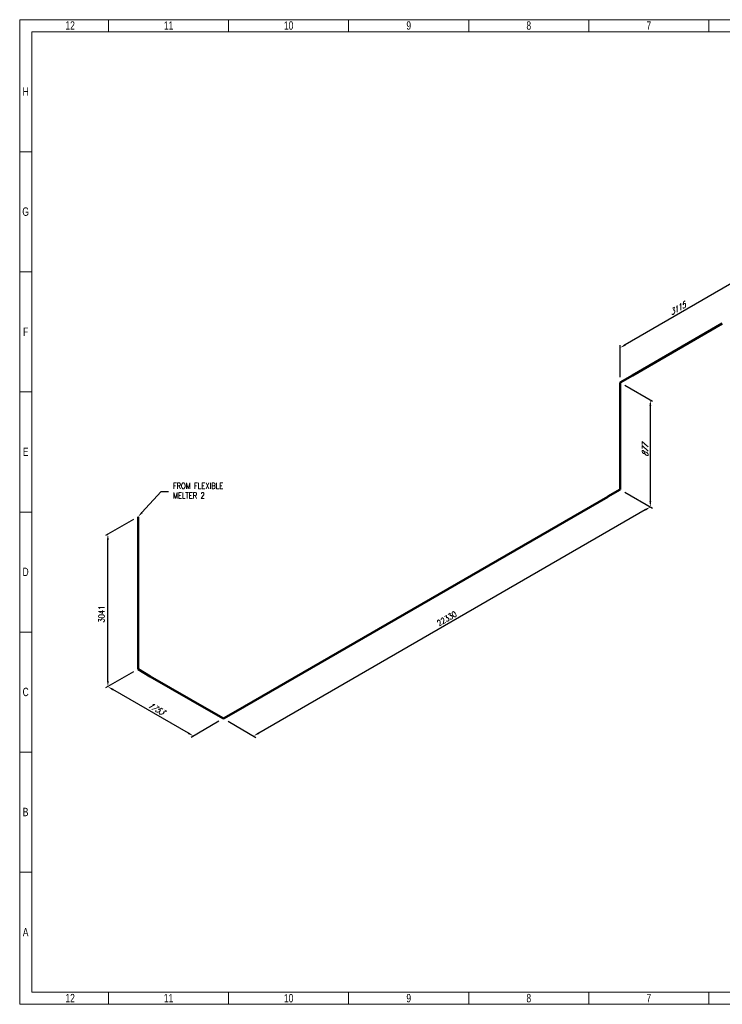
# Model space of a CAD drawing. Header units: millimetres. Extents: x 0 to 594, y 0 to 424.
# Tile 1 of 13: x 0 to 303, y 0 to 424. Entities that reach past the tile are written whole.
import ezdxf
from ezdxf import colors
from ezdxf.entities.mleader import LeaderData, LeaderLine
from ezdxf.math import Vec2, Vec3

# ---------------------------------------------------------------- set-up
doc = ezdxf.new("R2010")
doc.units = ezdxf.units.MM
doc.header["$LTSCALE"] = 0.25
doc.layers.add('Annotation', color=7, linetype='Continuous')
doc.layers.add('Dimension', color=1, linetype='Continuous')
doc.layers.add('Pipe Small Bore', color=30, linetype='Continuous', lineweight=50)
doc.styles.add('AdskIsoAnnotation', font='romans.shx', dxfattribs={"width": 0.8, "height": 1})
doc.styles.add('AdskIsoMetric', font='romans.shx', dxfattribs={"width": 0.8, "height": 2.5})
doc.styles.add('AdskIsoMetric-30', font='romans.shx', dxfattribs={"width": 0.8, "height": 2.5})
doc.styles.add('AdskIsoMetric30', font='romans.shx', dxfattribs={"width": 0.8, "oblique": 30, "height": 2.5})
doc.styles.add('SLDTEXTSTYLE3', font='TXT', dxfattribs={"width": 0.75})
doc.styles.get("Standard").update_dxf_attribs({"font": 'arial.ttf'})
doc.dimstyles.new('AdskIsoMetric', dxfattribs={"dimtxt": 2.5, "dimasz": 2.5, "dimexe": 1, "dimexo": 2, "dimgap": 0.8, "dimtad": 1, "dimdec": 0, "dimrnd": 1, "dimzin": 0, "dimdsep": 46, "dimtxsty": 'AdskIsoMetric', "dimcen": 0, "dimclrt": 7, "dimadec": 0, "dimazin": 0, "dimtfac": 1, "dimtdec": 0, "dimtmove": 1, "dimatfit": 3, "dimfxl": 1, "dimtfill": 1, "dimfrac": 2, "dimtolj": 1, "dimtzin": 0, "dimarcsym": 0})

# ---------------------------------------------------------------- blocks, each defined once
blk = doc.blocks.new('*D19')
at = {"layer": 'Defpoints', "color": 0, "transparency": 16777216}
for p in [(308.1, 296.39), (258.79, 282.92), (258.79, 267.92)]:
    blk.add_point(p, dxfattribs=at)
at = {"layer": 'Dimension', "color": 0, "lineweight": -2, "transparency": 16777216}
for p, q in [((305.94, 310.14), (260.95, 284.17)), ((308.1, 298.7), (308.1, 312.54)), ((258.79, 270.23), (258.79, 284.07))]:
    blk.add_line(p, q, dxfattribs=at)
at = {"layer": 'Dimension', "color": 0, "transparency": 16777216}
for points in [[(305.73, 310.5), (306.15, 309.78), (308.1, 311.39)], [(260.75, 284.53), (261.16, 283.81), (258.79, 282.92)]]:
    blk.add_solid(points, dxfattribs=at)
at = {"layer": 'Dimension', "color": 7, "transparency": 16777216, "insert": (283.45, 299.74), "char_height": 2.5, "attachment_point": 5, "rotation": 30, "style": 'AdskIsoMetric30', "bg_fill": 3, "box_fill_scale": 1.1, "bg_fill_color": 256, "bg_fill_true_color": 13158600, "bg_fill_transparency": 0}
blk.add_mtext('\\A1;3115', dxfattribs=at)
blk = doc.blocks.new('*D20')
at = {"layer": 'Defpoints', "color": 0, "transparency": 16777216}
for p in [(258.79, 267.92), (258.79, 221.81), (271.78, 214.31)]:
    blk.add_point(p, dxfattribs=at)
at = {"layer": 'Dimension', "color": 0, "lineweight": -2, "transparency": 16777216}
for p, q in [((260.79, 266.76), (272.78, 259.84)), ((271.78, 257.92), (271.78, 216.81)), ((260.79, 220.66), (272.78, 213.73))]:
    blk.add_line(p, q, dxfattribs=at)
at = {"layer": 'Dimension', "color": 0, "transparency": 16777216}
for points in [[(271.36, 257.92), (272.2, 257.92), (271.78, 260.42)], [(271.36, 216.81), (272.2, 216.81), (271.78, 214.31)]]:
    blk.add_solid(points, dxfattribs=at)
at = {"layer": 'Dimension', "color": 7, "transparency": 16777216, "insert": (269.54, 238.66), "char_height": 2.5, "attachment_point": 5, "rotation": 90, "style": 'AdskIsoMetric30', "bg_fill": 3, "box_fill_scale": 1.1, "bg_fill_color": 256, "bg_fill_true_color": 13158600, "bg_fill_transparency": 0}
blk.add_mtext('\\A1;877', dxfattribs=at)
blk = doc.blocks.new('*D21')
at = {"layer": 'Defpoints', "color": 0, "transparency": 16777216}
for p in [(258.79, 221.81), (87.84, 123.11), (100.83, 115.61)]:
    blk.add_point(p, dxfattribs=at)
at = {"layer": 'Dimension', "color": 0, "lineweight": -2, "transparency": 16777216}
for p, q in [((260.79, 220.66), (272.78, 213.73)), ((269.61, 213.06), (102.99, 116.86)), ((89.84, 121.96), (101.83, 115.03))]:
    blk.add_line(p, q, dxfattribs=at)
at = {"layer": 'Dimension', "color": 0, "transparency": 16777216}
for points in [[(269.41, 213.42), (269.82, 212.7), (271.78, 214.31)], [(102.78, 117.22), (103.2, 116.5), (100.83, 115.61)]]:
    blk.add_solid(points, dxfattribs=at)
at = {"layer": 'Dimension', "color": 7, "transparency": 16777216, "insert": (184.06, 166.25), "char_height": 2.5, "attachment_point": 5, "rotation": 30, "style": 'AdskIsoMetric-30', "bg_fill": 3, "box_fill_scale": 1.1, "bg_fill_color": 256, "bg_fill_true_color": 13158600, "bg_fill_transparency": 0}
blk.add_mtext('\\A1;22330', dxfattribs=at)
blk = doc.blocks.new('*D22')
at = {"layer": 'Defpoints', "color": 0, "transparency": 16777216}
for p in [(50.99, 144.38), (38, 136.88), (87.84, 123.11)]:
    blk.add_point(p, dxfattribs=at)
at = {"layer": 'Dimension', "color": 0, "lineweight": -2, "transparency": 16777216}
for p, q in [((48.99, 143.23), (37, 136.31)), ((72.68, 116.86), (40.16, 135.63)), ((85.84, 121.96), (73.85, 115.03))]:
    blk.add_line(p, q, dxfattribs=at)
at = {"layer": 'Dimension', "color": 0, "transparency": 16777216}
for points in [[(40.37, 136), (39.96, 135.27), (38, 136.88)], [(72.89, 117.22), (72.47, 116.5), (74.85, 115.61)]]:
    blk.add_solid(points, dxfattribs=at)
at = {"layer": 'Dimension', "color": 7, "transparency": 16777216, "insert": (58.66, 127.54), "char_height": 2.5, "attachment_point": 5, "rotation": 330, "style": 'AdskIsoMetric30', "bg_fill": 3, "box_fill_scale": 1.1, "bg_fill_color": 256, "bg_fill_true_color": 13158600, "bg_fill_transparency": 0}
blk.add_mtext('\\A1;1753', dxfattribs=at)
blk = doc.blocks.new('*D23')
at = {"layer": 'Defpoints', "color": 0, "transparency": 16777216}
for p in [(50.99, 210.06), (38, 202.56), (50.99, 144.38)]:
    blk.add_point(p, dxfattribs=at)
at = {"layer": 'Dimension', "color": 0, "lineweight": -2, "transparency": 16777216}
for p, q in [((48.99, 208.91), (37, 201.98)), ((38, 139.38), (38, 200.06)), ((48.99, 143.23), (37, 136.31))]:
    blk.add_line(p, q, dxfattribs=at)
at = {"layer": 'Dimension', "color": 0, "transparency": 16777216}
for points in [[(37.58, 200.06), (38.42, 200.06), (38, 202.56)], [(37.58, 139.38), (38.42, 139.38), (38, 136.88)]]:
    blk.add_solid(points, dxfattribs=at)
at = {"layer": 'Dimension', "color": 7, "transparency": 16777216, "insert": (35.25, 168.14), "char_height": 2.5, "attachment_point": 5, "rotation": 90, "style": 'AdskIsoMetric-30', "bg_fill": 3, "box_fill_scale": 1.1, "bg_fill_color": 256, "bg_fill_true_color": 13158600, "bg_fill_transparency": 0}
blk.add_mtext('\\A1;3041', dxfattribs=at)
blk = doc.blocks.new('Elbow-1-Iso2DSkew90')
at = {"color": 0, "linetype": 'ByBlock', "lineweight": -2, "extrusion": (8.8985e-11, -0.816497, -0.57735)}
for p, q in [((0, 0), (-5.3, 3.06)), ((5.3, 3.06), (0, 0)), ((0, 0), (0, 0))]:
    blk.add_line(p, q, dxfattribs=at)
blk = doc.blocks.new('Elbow-2-Iso2DSkew90')
at = {"color": 0, "linetype": 'ByBlock', "lineweight": -2, "extrusion": (0.707107, 0.408248, -0.57735)}
for p, q in [((0, 0), (0, 6.12)), ((0, 0), (0, 0)), ((5.3, -3.06), (0, 0))]:
    blk.add_line(p, q, dxfattribs=at)
blk = doc.blocks.new('Elbow-1-Iso2DSkew180')
at = {"color": 0, "linetype": 'ByBlock', "lineweight": -2, "extrusion": (-0.707107, 0.408248, -0.57735)}
for p, q in [((0, 6.12), (0, 0)), ((0, 0), (-5.3, -3.06)), ((0, 0), (0, 0))]:
    blk.add_line(p, q, dxfattribs=at)
blk = doc.blocks.new('Elbow-3-Iso2DSkew90')
at = {"color": 0, "linetype": 'ByBlock', "lineweight": -2, "extrusion": (0.707107, -0.408248, 0.57735)}
for p, q in [((5.3, 3.06), (0, 0)), ((0, 0), (0, -6.12)), ((0, 0), (0, 0))]:
    blk.add_line(p, q, dxfattribs=at)
blk = doc.blocks.new('cajetin')
at = {"color": 7, "linetype": 'Continuous', "lineweight": 18}
for p, q in [((0, 0), (0, 615)), ((0, 615), (861, 615)), ((55.5, 607.5), (55.5, 615)), ((130.5, 607.5), (130.5, 615)), ((205.5, 607.5), (205.5, 615)), ((280.5, 607.5), (280.5, 615)), ((355.5, 607.5), (355.5, 615)), ((430.5, 607.5), (430.5, 615)), ((7.5, 7.5), (7.5, 607.5)), ((7.5, 607.5), (853.5, 607.5)), ((430.5, 607.5), (430.5, 607.5)), ((7.5, 532.5), (0, 532.5)), ((7.5, 457.5), (0, 457.5)), ((7.5, 382.5), (0, 382.5)), ((7.5, 307.5), (0, 307.5)), ((7.5, 307.5), (7.5, 307.5)), ((7.5, 232.5), (0, 232.5)), ((7.5, 157.5), (0, 157.5)), ((7.5, 82.5), (0, 82.5)), ((853.5, 7.5), (7.5, 7.5)), ((55.5, 7.5), (55.5, 0)), ((130.5, 7.5), (130.5, 0)), ((205.5, 7.5), (205.5, 0)), ((280.5, 7.5), (280.5, 0)), ((355.5, 7.5), (355.5, 0)), ((430.5, 7.5), (430.5, 7.5)), ((430.5, 7.5), (430.5, 0)), ((861, 0), (0, 0))]:
    blk.add_line(p, q, dxfattribs=at)
at = {"color": 7, "linetype": 'Continuous', "lineweight": 0, "char_height": 5.25, "attachment_point": 2, "style": 'SLDTEXTSTYLE3'}
for s, insert in [('12', (31.51, 613.99)), ('11', (93.01, 613.99)), ('10', (168.01, 613.99)), ('9', (243.01, 613.99)), ('8', (318.01, 613.99)), ('7', (393.01, 613.99)), ('H', (3.75, 572.74)), ('G', (3.68, 497.74)), ('F', (3.71, 422.74)), ('E', (3.74, 347.74)), ('D', (3.68, 272.74)), ('C', (3.73, 197.74)), ('B', (3.69, 122.74)), ('A', (3.7, 47.74)), ('12', (31.51, 6.49)), ('11', (93.01, 6.49)), ('10', (168.01, 6.49)), ('9', (243.01, 6.49)), ('8', (318.01, 6.49)), ('7', (393.01, 6.49))]:
    blk.add_mtext(s, dxfattribs=dict(at, insert=insert))

msp = doc.modelspace()

# ---------------------------------------------------------------- dimensions: what is measured, and where the dimension line sits
at = {"layer": 'Dimension'}
dim = msp.add_linear_dim(base=(258.7895, 282.9172), p1=(308.1033, 296.3885), p2=(258.7895, 267.9172), angle=210, text='3115', dimstyle='AdskIsoMetric', override={"dimtad": 0, "dimlfac": 54.695857, "dimtxsty": 'AdskIsoMetric30', "dimse1": 0, "dimse2": 0, "dimsd1": 0, "dimsd2": 0, "dimtmove": 1}, dxfattribs=at)
dim.commit()
dim.dimension.update_dxf_attribs({"geometry": '*D19', "text_midpoint": (283.4464, 299.7392), "dimtype": 160})

# ---------------------------------------------------------------- leaders
at = {"layer": 'Annotation'}
ml = msp.add_multileader_mtext('Standard', dxfattribs=at)
ml.set_content('')
ml.set_leader_properties()
ml.build(insert=Vec2(0, 0))
ml.multileader.update_dxf_attribs({"dogleg_length": 3.0619, "arrow_head_size": 2.5})
ctx = ml.context
ctx.base_point, ctx.arrow_head_size = Vec3(57.9381, 221), 2.5
notes = []
notes.append((ctx, [(0, (1, 1, 0), (61, 221), (1, 0), 3.0619, [(0, [(50.9903, 210.0609)], 0, [])])]))
ctx.mtext, ml.multileader.dxf.content_type = None, 0
for ctx, leaders in notes:
    for number, flags, end, landing, length, lines in leaders:
        leader = LeaderData()
        leader.index, (leader.has_last_leader_line, leader.has_dogleg_vector, leader.attachment_direction) = number, flags
        leader.last_leader_point, leader.dogleg_vector, leader.dogleg_length = Vec3(end), Vec3(landing), length
        for number, points, colour, breaks in lines:
            line = LeaderLine()
            line.index, line.vertices, line.color, line.breaks = number, Vec3.list(points), colors.encode_raw_color(colour), breaks
            leader.lines.append(line)
        ctx.leaders.append(leader)

# ---------------------------------------------------------------- next in the draw order: linework, layer by layer
at = {"layer": 'Pipe Small Bore'}
msp.add_lwpolyline([(302.8, 293.3267), (264.0928, 270.979)], dxfattribs=at)

# ---------------------------------------------------------------- next in the draw order: dimensions: what is measured, and where the dimension line sits
at = {"layer": 'Dimension'}
dim = msp.add_linear_dim(base=(271.7798, 214.3113), p1=(258.7895, 267.9172), p2=(258.7895, 221.8113), angle=270, text='877', dimstyle='AdskIsoMetric', override={"dimtad": 0, "dimlfac": 19.015519, "dimtxsty": 'AdskIsoMetric30', "dimse1": 0, "dimse2": 0, "dimsd1": 0, "dimsd2": 0, "dimtmove": 1}, dxfattribs=at)
dim.commit()
dim.dimension.update_dxf_attribs({"geometry": '*D20', "text_midpoint": (269.54, 238.6574), "dimtype": 160})

# ---------------------------------------------------------------- next in the draw order: linework, layer by layer
at = {"layer": 'Pipe Small Bore'}
msp.add_lwpolyline([(258.7895, 261.7935), (258.7895, 227.9351)], dxfattribs=at)

# ---------------------------------------------------------------- next in the draw order: block references
msp.add_blockref('Elbow-3-Iso2DSkew90', (258.7895, 267.9172), dxfattribs=at)

# ---------------------------------------------------------------- next in the draw order: dimensions: what is measured, and where the dimension line sits
at = {"layer": 'Dimension'}
dim = msp.add_linear_dim(base=(100.8266, 115.6115), p1=(258.7895, 221.8113), p2=(87.8362, 123.1115), angle=210, text='22330', dimstyle='AdskIsoMetric', override={"dimtad": 0, "dimlfac": 113.121036, "dimtxsty": 'AdskIsoMetric-30', "dimse1": 0, "dimse2": 0, "dimsd1": 0, "dimsd2": 0, "dimtmove": 1}, dxfattribs=at)
dim.commit()
dim.dimension.update_dxf_attribs({"geometry": '*D21', "text_midpoint": (184.0634, 166.2546), "dimtype": 160})

# ---------------------------------------------------------------- next in the draw order: linework, layer by layer
at = {"layer": 'Pipe Small Bore'}
msp.add_lwpolyline([(253.4862, 218.7495), (93.1395, 126.1733)], dxfattribs=at)

# ---------------------------------------------------------------- next in the draw order: block references
msp.add_blockref('Elbow-1-Iso2DSkew180', (258.7895, 221.8113), dxfattribs=at)

# ---------------------------------------------------------------- next in the draw order: texts
at = {"layer": 'Annotation', "insert": (66, 218), "char_height": 2.5, "attachment_point": 7, "style": 'AdskIsoAnnotation', "bg_fill": 3, "box_fill_scale": 1, "bg_fill_color": 256, "bg_fill_true_color": 13158600, "bg_fill_transparency": 0}
msp.add_mtext('FROM FLEXIBLE\\PMELTER 2', dxfattribs=at)

# ---------------------------------------------------------------- next in the draw order: dimensions: what is measured, and where the dimension line sits
at = {"layer": 'Dimension'}
dim = msp.add_linear_dim(base=(37.9999, 136.8845), p1=(87.8362, 123.1115), p2=(50.9903, 144.3845), angle=150, text='1753', dimstyle='AdskIsoMetric', override={"dimtad": 0, "dimlfac": 41.198179, "dimtxsty": 'AdskIsoMetric30', "dimse1": 0, "dimse2": 0, "dimsd1": 0, "dimsd2": 0, "dimtmove": 1}, dxfattribs=at)
dim.commit()
dim.dimension.update_dxf_attribs({"geometry": '*D22', "text_midpoint": (58.6627, 127.5412), "dimtype": 160})

# ---------------------------------------------------------------- next in the draw order: linework, layer by layer
at = {"layer": 'Pipe Small Bore'}
msp.add_lwpolyline([(82.5329, 126.1733), (56.2936, 141.3226)], dxfattribs=at)

# ---------------------------------------------------------------- next in the draw order: block references
msp.add_blockref('Elbow-1-Iso2DSkew90', (87.8362, 123.1115), dxfattribs=at)

# ---------------------------------------------------------------- next in the draw order: dimensions: what is measured, and where the dimension line sits
at = {"layer": 'Dimension'}
dim = msp.add_linear_dim(base=(37.9999, 202.5609), p1=(50.9903, 144.3845), p2=(50.9903, 210.0609), angle=90, text='3041', dimstyle='AdskIsoMetric', override={"dimtad": 0, "dimlfac": 46.302945, "dimtxsty": 'AdskIsoMetric-30', "dimse1": 0, "dimse2": 0, "dimsd1": 0, "dimsd2": 0, "dimtmove": 1}, dxfattribs=at)
dim.commit()
dim.dimension.update_dxf_attribs({"geometry": '*D23', "text_midpoint": (35.2502, 168.1352), "dimtype": 160})

# ---------------------------------------------------------------- next in the draw order: linework, layer by layer
at = {"layer": 'Pipe Small Bore'}
msp.add_lwpolyline([(50.9903, 150.5082), (50.9903, 210.0609)], dxfattribs=at)

# ---------------------------------------------------------------- next in the draw order: block references
at = {"xscale": 0.689895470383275, "yscale": 0.689895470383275, "zscale": 0.689895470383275}
msp.add_blockref('cajetin', (0, 0), dxfattribs=at)
at = {"layer": 'Pipe Small Bore'}
msp.add_blockref('Elbow-2-Iso2DSkew90', (50.9903, 144.3845), dxfattribs=at)

doc.saveas('drawing.dxf')
